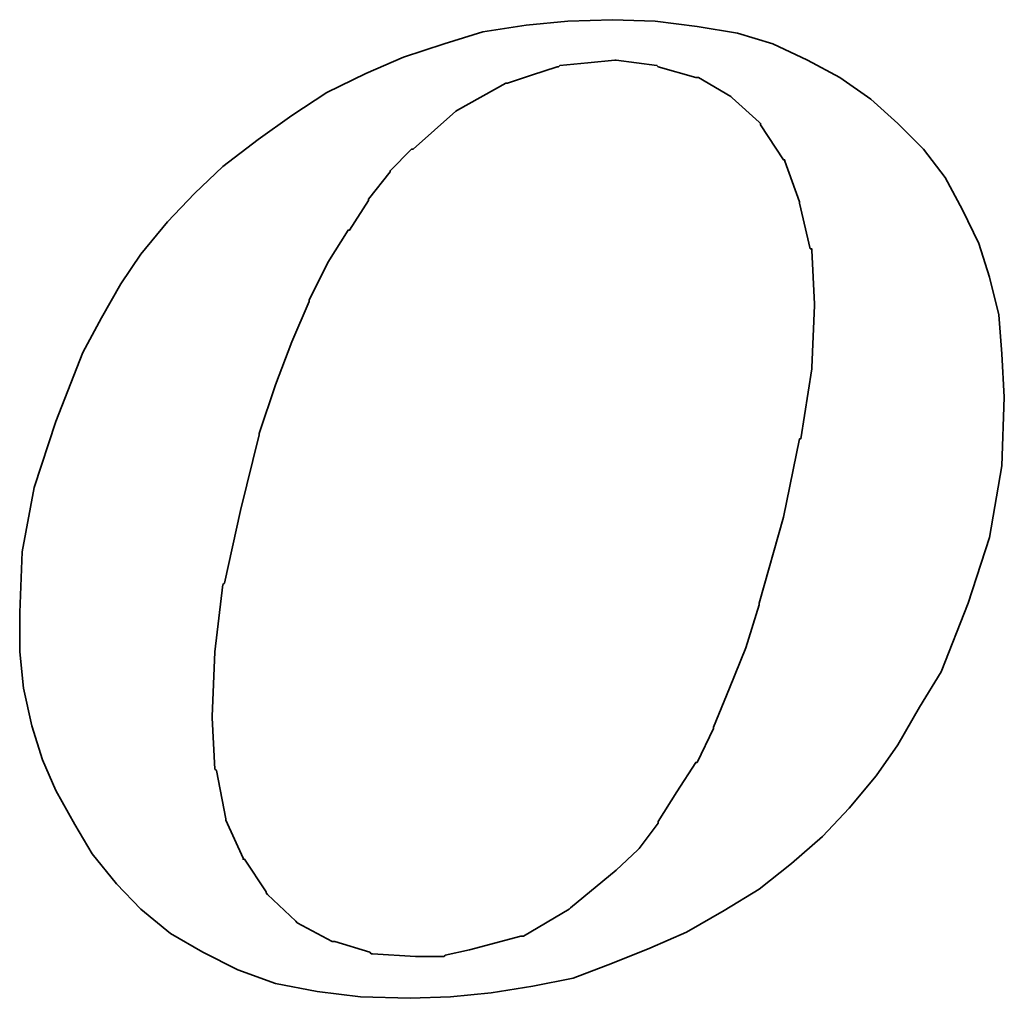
# Model space of a CAD drawing. Extents: x -176 to 363, y 100 to 494.
# Tile 41 of 48: x 278.24 to 281.35, y 173.89 to 176.98. Entities that reach past the tile are written whole.
import ezdxf

# ---------------------------------------------------------------- set-up
doc = ezdxf.new("R2010")
doc.units = 0
doc.header["$LTSCALE"] = 3
doc.header["$MEASUREMENT"] = 0
doc.layers.add('DIM', color=4, linetype='CONTINUOUS')
doc.layers.add('layer 1', color=7, linetype='CONTINUOUS')

# ---------------------------------------------------------------- blocks, each defined once
blk = doc.blocks.new('TBI MOTION logo(完整正式版)')
at = {"layer": 'layer 1', "color": 22, "lineweight": 35}
for points, knots in [([(35.79625, -6.98375), (35.79625, -6.98375), (36.23125, -7.43875), (36.23125, -7.43875), (36.23125, -7.43875), (36.23125, -7.43875), (36.75625, -7.87125), (36.75625, -7.87125), (36.75625, -7.87125), (36.75625, -7.87125), (37.33125, -8.20375), (37.33125, -8.20375), (37.33125, -8.20375), (37.33125, -8.20375), (37.95625, -8.51875), (37.95625, -8.51875), (37.95625, -8.51875), (37.95625, -8.51875), (38.62625, -8.75875), (38.62625, -8.75875), (38.62625, -8.75875), (38.62625, -8.75875), (39.37125, -8.90375), (39.37125, -8.90375), (39.37125, -8.90375), (39.37125, -8.90375), (40.14125, -8.99875), (40.14125, -8.99875), (40.14125, -8.99875), (40.14125, -8.99875), (41.02625, -9.02375), (41.02625, -9.02375), (41.02625, -9.02375), (41.02625, -9.02375), (41.74625, -8.99875), (41.74625, -8.99875), (41.74625, -8.99875), (41.74625, -8.99875), (42.46625, -8.92375), (42.46625, -8.92375), (42.46625, -8.92375), (42.46625, -8.92375), (43.21125, -8.80625), (43.21125, -8.80625), (43.21125, -8.80625), (43.21125, -8.80625), (43.93125, -8.66375), (43.93125, -8.66375), (43.93125, -8.66375), (43.93125, -8.66375), (44.62625, -8.39875), (44.62625, -8.39875), (44.62625, -8.39875), (44.62625, -8.39875), (45.29625, -8.13375), (45.29625, -8.13375), (45.29625, -8.13375), (45.29625, -8.13375), (45.94625, -7.84375), (45.94625, -7.84375), (45.94625, -7.84375), (45.94625, -7.84375), (46.61625, -7.46375), (46.61625, -7.46375), (46.61625, -7.46375), (46.61625, -7.46375), (47.24125, -7.07875), (47.24125, -7.07875), (47.24125, -7.07875), (47.24125, -7.07875), (47.81625, -6.62375), (47.81625, -6.62375), (47.81625, -6.62375), (47.81625, -6.62375), (48.36875, -6.14375), (48.36875, -6.14375), (48.36875, -6.14375), (48.36875, -6.14375), (48.84625, -5.64125), (48.84625, -5.64125), (48.84625, -5.64125), (48.84625, -5.64125), (49.32625, -5.06375), (49.32625, -5.06375), (49.32625, -5.06375), (49.32625, -5.06375), (49.71125, -4.51374), (49.71125, -4.51374), (49.71125, -4.51374), (49.71125, -4.51374), (50.09625, -3.83874), (50.09625, -3.83874), (50.09625, -3.83874), (50.09625, -3.83874), (50.48125, -3.21374), (50.48125, -3.21374), (50.48125, -3.21374), (50.48125, -3.21374), (50.96125, -1.99125), (50.96125, -1.99125), (50.96125, -1.99125), (50.96125, -1.99125), (51.34375, -0.81875), (51.34375, -0.81875), (51.34375, -0.81875), (51.34375, -0.81875), (51.56125, 0.45624), (51.56125, 0.45624), (51.56125, 0.45624), (51.56125, 0.45624), (51.60625, 1.67624), (51.60625, 1.67624), (51.60625, 1.67624), (51.60625, 1.67624), (51.56125, 2.44625), (51.56125, 2.44625), (51.56125, 2.44625), (51.56125, 2.44625), (51.51125, 3.14125), (51.51125, 3.14125), (51.51125, 3.14125), (51.51125, 3.14125), (51.34375, 3.81125), (51.34375, 3.81125), (51.34375, 3.81125), (51.34375, 3.81125), (51.15125, 4.41125), (51.15125, 4.41125), (51.15125, 4.41125), (51.15125, 4.41125), (50.86125, 5.01125), (50.86125, 5.01125), (50.86125, 5.01125), (50.86125, 5.01125), (50.55125, 5.58875), (50.55125, 5.58875), (50.55125, 5.58875), (50.55125, 5.58875), (50.16625, 6.09125), (50.16625, 6.09125), (50.16625, 6.09125), (50.16625, 6.09125), (49.71125, 6.54875), (49.71125, 6.54875), (49.71125, 6.54875), (49.71125, 6.54875), (49.23125, 6.98125), (49.23125, 6.98125), (49.23125, 6.98125), (49.23125, 6.98125), (48.67875, 7.36625), (48.67875, 7.36625), (48.67875, 7.36625), (48.67875, 7.36625), (48.10375, 7.67625), (48.10375, 7.67625), (48.10375, 7.67625), (48.10375, 7.67625), (47.48125, 7.96375), (47.48125, 7.96375), (47.48125, 7.96375), (47.48125, 7.96375), (46.85625, 8.15625), (46.85625, 8.15625), (46.85625, 8.15625), (46.85625, 8.15625), (46.13625, 8.27624), (46.13625, 8.27624), (46.13625, 8.27624), (46.13625, 8.27624), (45.39125, 8.37125), (45.39125, 8.37125), (45.39125, 8.37125), (45.39125, 8.37125), (44.62625, 8.39624), (44.62625, 8.39624), (44.62625, 8.39624), (44.62625, 8.39624), (43.83625, 8.37125), (43.83625, 8.37125), (43.83625, 8.37125), (43.83625, 8.37125), (43.09125, 8.30125), (43.09125, 8.30125), (43.09125, 8.30125), (43.09125, 8.30125), (42.32125, 8.18125), (42.32125, 8.18125), (42.32125, 8.18125), (42.32125, 8.18125), (41.62875, 7.96375), (41.62875, 7.96375), (41.62875, 7.96375), (41.62875, 7.96375), (40.90625, 7.72625), (40.90625, 7.72625), (40.90625, 7.72625), (40.90625, 7.72625), (40.23624, 7.43625), (40.23624, 7.43625), (40.23624, 7.43625), (40.23624, 7.43625), (39.54124, 7.10125), (39.54124, 7.10125), (39.54124, 7.10125), (39.54124, 7.10125), (38.91625, 6.69125), (38.91625, 6.69125), (38.91625, 6.69125), (38.91625, 6.69125), (38.31625, 6.26125), (38.31625, 6.26125), (38.31625, 6.26125), (38.31625, 6.26125), (37.69125, 5.78125), (37.69125, 5.78125), (37.69125, 5.78125), (37.69125, 5.78125), (37.18625, 5.30125), (37.18625, 5.30125), (37.18625, 5.30125), (37.18625, 5.30125), (36.70625, 4.79624), (36.70625, 4.79624), (36.70625, 4.79624), (36.70625, 4.79624), (36.23125, 4.22125), (36.23125, 4.22125), (36.23125, 4.22125), (36.23125, 4.22125), (35.87124, 3.69375), (35.87124, 3.69375), (35.87124, 3.69375), (35.87124, 3.69375), (35.53125, 3.09125), (35.53125, 3.09125), (35.53125, 3.09125), (35.53125, 3.09125), (35.19875, 2.47125), (35.19875, 2.47125), (35.19875, 2.47125), (35.19875, 2.47125), (34.71625, 1.24625), (34.71625, 1.24625), (34.71625, 1.24625), (34.71625, 1.24625), (34.33125, 0.06874), (34.33125, 0.06874), (34.33125, 0.06874), (34.33125, 0.06874), (34.11625, -1.07875), (34.11625, -1.07875), (34.11625, -1.07875), (34.11625, -1.07875), (34.07125, -2.15875), (34.07125, -2.15875), (34.07125, -2.15875), (34.07125, -2.15875), (34.07125, -2.85375), (34.07125, -2.85375), (34.07125, -2.85375), (34.07125, -2.85375), (34.14125, -3.50375), (34.14125, -3.50375), (34.14125, -3.50375), (34.14125, -3.50375), (34.28625, -4.17375), (34.28625, -4.17375), (34.28625, -4.17375), (34.28625, -4.17375), (34.47625, -4.77624), (34.47625, -4.77624), (34.47625, -4.77624), (34.47625, -4.77624), (34.71625, -5.32625), (34.71625, -5.32625), (34.71625, -5.32625), (34.71625, -5.32625), (35.05375, -5.92875), (35.05375, -5.92875), (35.05375, -5.92875), (35.05375, -5.92875), (35.36375, -6.45375), (35.36375, -6.45375), (35.36375, -6.45375), (35.36375, -6.45375), (35.79625, -6.98375), (35.79625, -6.98375)], [0, 0, 0, 0, 0.01388889, 0.01388889, 0.01388889, 0.01388889, 0.02777778, 0.02777778, 0.02777778, 0.02777778, 0.04166667, 0.04166667, 0.04166667, 0.04166667, 0.05555556, 0.05555556, 0.05555556, 0.05555556, 0.06944444, 0.06944444, 0.06944444, 0.06944444, 0.08333333, 0.08333333, 0.08333333, 0.08333333, 0.09722222, 0.09722222, 0.09722222, 0.09722222, 0.11111111, 0.11111111, 0.11111111, 0.11111111, 0.125, 0.125, 0.125, 0.125, 0.13888889, 0.13888889, 0.13888889, 0.13888889, 0.15277778, 0.15277778, 0.15277778, 0.15277778, 0.16666667, 0.16666667, 0.16666667, 0.16666667, 0.18055556, 0.18055556, 0.18055556, 0.18055556, 0.19444444, 0.19444444, 0.19444444, 0.19444444, 0.20833333, 0.20833333, 0.20833333, 0.20833333, 0.22222222, 0.22222222, 0.22222222, 0.22222222, 0.23611111, 0.23611111, 0.23611111, 0.23611111, 0.25, 0.25, 0.25, 0.25, 0.26388889, 0.26388889, 0.26388889, 0.26388889, 0.27777778, 0.27777778, 0.27777778, 0.27777778, 0.29166667, 0.29166667, 0.29166667, 0.29166667, 0.30555556, 0.30555556, 0.30555556, 0.30555556, 0.31944444, 0.31944444, 0.31944444, 0.31944444, 0.33333333, 0.33333333, 0.33333333, 0.33333333, 0.34722222, 0.34722222, 0.34722222, 0.34722222, 0.36111111, 0.36111111, 0.36111111, 0.36111111, 0.375, 0.375, 0.375, 0.375, 0.38888889, 0.38888889, 0.38888889, 0.38888889, 0.40277778, 0.40277778, 0.40277778, 0.40277778, 0.41666667, 0.41666667, 0.41666667, 0.41666667, 0.43055556, 0.43055556, 0.43055556, 0.43055556, 0.44444444, 0.44444444, 0.44444444, 0.44444444, 0.45833333, 0.45833333, 0.45833333, 0.45833333, 0.47222222, 0.47222222, 0.47222222, 0.47222222, 0.48611111, 0.48611111, 0.48611111, 0.48611111, 0.5, 0.5, 0.5, 0.5, 0.51388889, 0.51388889, 0.51388889, 0.51388889, 0.52777778, 0.52777778, 0.52777778, 0.52777778, 0.54166667, 0.54166667, 0.54166667, 0.54166667, 0.55555556, 0.55555556, 0.55555556, 0.55555556, 0.56944444, 0.56944444, 0.56944444, 0.56944444, 0.58333333, 0.58333333, 0.58333333, 0.58333333, 0.59722222, 0.59722222, 0.59722222, 0.59722222, 0.61111111, 0.61111111, 0.61111111, 0.61111111, 0.625, 0.625, 0.625, 0.625, 0.63888889, 0.63888889, 0.63888889, 0.63888889, 0.65277778, 0.65277778, 0.65277778, 0.65277778, 0.66666667, 0.66666667, 0.66666667, 0.66666667, 0.68055556, 0.68055556, 0.68055556, 0.68055556, 0.69444444, 0.69444444, 0.69444444, 0.69444444, 0.70833333, 0.70833333, 0.70833333, 0.70833333, 0.72222222, 0.72222222, 0.72222222, 0.72222222, 0.73611111, 0.73611111, 0.73611111, 0.73611111, 0.75, 0.75, 0.75, 0.75, 0.76388889, 0.76388889, 0.76388889, 0.76388889, 0.77777778, 0.77777778, 0.77777778, 0.77777778, 0.79166667, 0.79166667, 0.79166667, 0.79166667, 0.80555556, 0.80555556, 0.80555556, 0.80555556, 0.81944444, 0.81944444, 0.81944444, 0.81944444, 0.83333333, 0.83333333, 0.83333333, 0.83333333, 0.84722222, 0.84722222, 0.84722222, 0.84722222, 0.86111111, 0.86111111, 0.86111111, 0.86111111, 0.875, 0.875, 0.875, 0.875, 0.88888889, 0.88888889, 0.88888889, 0.88888889, 0.90277778, 0.90277778, 0.90277778, 0.90277778, 0.91666667, 0.91666667, 0.91666667, 0.91666667, 0.93055556, 0.93055556, 0.93055556, 0.93055556, 0.94444444, 0.94444444, 0.94444444, 0.94444444, 0.95833333, 0.95833333, 0.95833333, 0.95833333, 0.97222222, 0.97222222, 0.97222222, 0.97222222, 0.98611111, 0.98611111, 0.98611111, 0.98611111, 1, 1, 1, 1]), ([(38.33875, 1.03124), (38.33875, 1.03124), (38.62625, 1.89625), (38.62625, 1.89625), (38.62625, 1.89625), (38.62625, 1.89625), (38.91625, 2.66375), (38.91625, 2.66375), (38.91625, 2.66375), (38.91625, 2.66375), (39.22625, 3.38125), (39.22625, 3.38125), (39.22625, 3.38125), (39.22625, 3.38125), (39.22625, 3.40624), (39.22625, 3.40624), (39.22625, 3.40624), (39.22625, 3.40624), (39.56124, 4.07624), (39.56124, 4.07624), (39.56124, 4.07624), (39.56124, 4.07624), (39.92125, 4.65125), (39.92125, 4.65125), (39.92125, 4.65125), (39.92125, 4.65125), (39.94625, 4.65125), (39.94625, 4.65125), (39.94625, 4.65125), (39.94625, 4.65125), (40.28125, 5.17875), (40.28125, 5.17875), (40.28125, 5.17875), (40.28125, 5.17875), (40.28125, 5.20375), (40.28125, 5.20375), (40.28125, 5.20375), (40.28125, 5.20375), (40.66875, 5.68625), (40.66875, 5.68625), (40.66875, 5.68625), (40.66875, 5.68625), (40.66875, 5.70625), (40.66875, 5.70625), (40.66875, 5.70625), (40.66875, 5.70625), (41.05124, 6.09125), (41.05124, 6.09125), (41.05124, 6.09125), (41.05124, 6.09125), (41.07625, 6.09125), (41.07625, 6.09125), (41.07625, 6.09125), (41.07625, 6.09125), (41.84125, 6.76625), (41.84125, 6.76625), (41.84125, 6.76625), (41.84125, 6.76625), (41.86625, 6.78625), (41.86625, 6.78625), (41.86625, 6.78625), (41.86625, 6.78625), (42.73125, 7.26624), (42.73125, 7.26624), (42.73125, 7.26624), (42.73125, 7.26624), (42.75625, 7.26624), (42.75625, 7.26624), (42.75625, 7.26624), (42.75625, 7.26624), (43.18625, 7.41125), (43.18625, 7.41125), (43.18625, 7.41125), (43.18625, 7.41125), (43.64125, 7.55625), (43.64125, 7.55625), (43.64125, 7.55625), (43.64125, 7.55625), (43.66625, 7.55625), (43.66625, 7.55625), (43.66625, 7.55625), (43.66625, 7.55625), (43.69125, 7.58124), (43.69125, 7.58124), (43.69125, 7.58124), (43.69125, 7.58124), (44.19125, 7.62625), (44.19125, 7.62625), (44.19125, 7.62625), (44.19125, 7.62625), (44.67125, 7.67625), (44.67125, 7.67625), (44.67125, 7.67625), (44.67125, 7.67625), (44.69625, 7.67625), (44.69625, 7.67625), (44.69625, 7.67625), (44.69625, 7.67625), (45.41875, 7.58124), (45.41875, 7.58124), (45.41875, 7.58124), (45.41875, 7.58124), (45.44125, 7.55625), (45.44125, 7.55625), (45.44125, 7.55625), (45.44125, 7.55625), (46.11125, 7.36625), (46.11125, 7.36625), (46.11125, 7.36625), (46.11125, 7.36625), (46.13625, 7.36625), (46.13625, 7.36625), (46.13625, 7.36625), (46.13625, 7.36625), (46.15875, 7.36625), (46.15875, 7.36625), (46.15875, 7.36625), (46.15875, 7.36625), (46.73625, 7.02624), (46.73625, 7.02624), (46.73625, 7.02624), (46.73625, 7.02624), (46.76125, 7.00624), (46.76125, 7.00624), (46.76125, 7.00624), (46.76125, 7.00624), (47.24125, 6.57124), (47.24125, 6.57124), (47.24125, 6.57124), (47.24125, 6.57124), (47.26625, 6.54875), (47.26625, 6.54875), (47.26625, 6.54875), (47.26625, 6.54875), (47.26625, 6.52375), (47.26625, 6.52375), (47.26625, 6.52375), (47.26625, 6.52375), (47.67375, 5.89875), (47.67375, 5.89875), (47.67375, 5.89875), (47.67375, 5.89875), (47.69625, 5.89875), (47.69625, 5.89875), (47.69625, 5.89875), (47.69625, 5.89875), (47.69625, 5.87625), (47.69625, 5.87625), (47.69625, 5.87625), (47.69625, 5.87625), (47.96125, 5.15625), (47.96125, 5.15625), (47.96125, 5.15625), (47.96125, 5.15625), (47.96125, 5.13125), (47.96125, 5.13125), (47.96125, 5.13125), (47.96125, 5.13125), (48.15125, 4.31875), (48.15125, 4.31875), (48.15125, 4.31875), (48.15125, 4.31875), (48.17625, 4.31875), (48.17625, 4.31875), (48.17625, 4.31875), (48.17625, 4.31875), (48.17625, 4.29125), (48.17625, 4.29125), (48.17625, 4.29125), (48.17625, 4.29125), (48.22625, 3.33125), (48.22625, 3.33125), (48.22625, 3.33125), (48.22625, 3.33125), (48.22625, 3.30875), (48.22625, 3.30875), (48.22625, 3.30875), (48.22625, 3.30875), (48.17625, 2.20624), (48.17625, 2.20624), (48.17625, 2.20624), (48.17625, 2.20624), (48.17625, 2.18124), (48.17625, 2.18124), (48.17625, 2.18124), (48.17625, 2.18124), (47.98375, 0.93624), (47.98375, 0.93624), (47.98375, 0.93624), (47.98375, 0.93624), (47.96125, 0.93624), (47.96125, 0.93624), (47.96125, 0.93624), (47.96125, 0.93624), (47.67375, -0.45874), (47.67375, -0.45874), (47.67375, -0.45874), (47.67375, -0.45874), (47.24125, -1.99125), (47.24125, -1.99125), (47.24125, -1.99125), (47.24125, -1.99125), (47.24125, -2.01874), (47.24125, -2.01874), (47.24125, -2.01874), (47.24125, -2.01874), (47.00125, -2.78375), (47.00125, -2.78375), (47.00125, -2.78375), (47.00125, -2.78375), (46.71125, -3.50375), (46.71125, -3.50375), (46.71125, -3.50375), (46.71125, -3.50375), (46.42625, -4.19875), (46.42625, -4.19875), (46.42625, -4.19875), (46.42625, -4.19875), (46.42625, -4.22375), (46.42625, -4.22375), (46.42625, -4.22375), (46.42625, -4.22375), (46.13625, -4.82374), (46.13625, -4.82374), (46.13625, -4.82374), (46.13625, -4.82374), (46.11125, -4.82374), (46.11125, -4.82374), (46.11125, -4.82374), (46.11125, -4.82374), (45.77625, -5.35125), (45.77625, -5.35125), (45.77625, -5.35125), (45.77625, -5.35125), (45.44125, -5.87875), (45.44125, -5.87875), (45.44125, -5.87875), (45.44125, -5.87875), (45.44125, -5.90375), (45.44125, -5.90375), (45.44125, -5.90375), (45.44125, -5.90375), (45.10625, -6.35875), (45.10625, -6.35875), (45.10625, -6.35875), (45.10625, -6.35875), (45.08125, -6.38375), (45.08125, -6.38375), (45.08125, -6.38375), (45.08125, -6.38375), (44.69625, -6.74375), (44.69625, -6.74375), (44.69625, -6.74375), (44.69625, -6.74375), (43.88375, -7.41625), (43.88375, -7.41625), (43.88375, -7.41625), (43.88375, -7.41625), (43.85625, -7.43875), (43.85625, -7.43875), (43.85625, -7.43875), (43.85625, -7.43875), (43.04125, -7.91875), (43.04125, -7.91875), (43.04125, -7.91875), (43.04125, -7.91875), (43.01625, -7.91875), (43.01625, -7.91875), (43.01625, -7.91875), (43.01625, -7.91875), (42.99625, -7.91875), (42.99625, -7.91875), (42.99625, -7.91875), (42.99625, -7.91875), (42.08125, -8.15875), (42.08125, -8.15875), (42.08125, -8.15875), (42.08125, -8.15875), (41.65125, -8.25625), (41.65125, -8.25625), (41.65125, -8.25625), (41.65125, -8.25625), (41.62875, -8.27875), (41.62875, -8.27875), (41.62875, -8.27875), (41.62875, -8.27875), (41.60125, -8.27875), (41.60125, -8.27875), (41.60125, -8.27875), (41.60125, -8.27875), (41.12125, -8.27875), (41.12125, -8.27875), (41.12125, -8.27875), (41.12125, -8.27875), (40.35624, -8.23125), (40.35624, -8.23125), (40.35624, -8.23125), (40.35624, -8.23125), (40.33125, -8.23125), (40.33125, -8.23125), (40.33125, -8.23125), (40.33125, -8.23125), (40.30625, -8.20375), (40.30625, -8.20375), (40.30625, -8.20375), (40.30625, -8.20375), (39.68375, -8.01375), (39.68375, -8.01375), (39.68375, -8.01375), (39.68375, -8.01375), (39.66124, -8.01375), (39.66124, -8.01375), (39.66124, -8.01375), (39.66124, -8.01375), (39.63625, -8.01375), (39.63625, -8.01375), (39.63625, -8.01375), (39.63625, -8.01375), (39.01125, -7.67875), (39.01125, -7.67875), (39.01125, -7.67875), (39.01125, -7.67875), (38.98875, -7.65375), (38.98875, -7.65375), (38.98875, -7.65375), (38.98875, -7.65375), (38.48625, -7.17375), (38.48625, -7.17375), (38.48625, -7.17375), (38.48625, -7.17375), (38.45875, -7.14875), (38.45875, -7.14875), (38.45875, -7.14875), (38.45875, -7.14875), (38.45875, -7.12875), (38.45875, -7.12875), (38.45875, -7.12875), (38.45875, -7.12875), (38.07625, -6.54875), (38.07625, -6.54875), (38.07625, -6.54875), (38.07625, -6.54875), (38.05125, -6.54875), (38.05125, -6.54875), (38.05125, -6.54875), (38.05125, -6.54875), (38.05125, -6.52875), (38.05125, -6.52875), (38.05125, -6.52875), (38.05125, -6.52875), (37.74125, -5.85375), (37.74125, -5.85375), (37.74125, -5.85375), (37.74125, -5.85375), (37.74125, -5.82875), (37.74125, -5.82875), (37.74125, -5.82875), (37.74125, -5.82875), (37.57375, -4.96875), (37.57375, -4.96875), (37.57375, -4.96875), (37.57375, -4.96875), (37.54625, -4.94375), (37.54625, -4.94375), (37.54625, -4.94375), (37.54625, -4.94375), (37.50125, -4.03375), (37.50125, -4.03375), (37.50125, -4.03375), (37.50125, -4.03375), (37.50125, -4.00875), (37.50125, -4.00875), (37.50125, -4.00875), (37.50125, -4.00875), (37.54625, -2.85375), (37.54625, -2.85375), (37.54625, -2.85375), (37.54625, -2.85375), (37.69125, -1.65875), (37.69125, -1.65875), (37.69125, -1.65875), (37.69125, -1.65875), (37.71624, -1.63375), (37.71624, -1.63375), (37.71624, -1.63375), (37.71624, -1.63375), (38.00375, -0.33875), (38.00375, -0.33875), (38.00375, -0.33875), (38.00375, -0.33875), (38.33875, 1.00624), (38.33875, 1.00624), (38.33875, 1.00624), (38.33875, 1.00624), (38.33875, 1.03124), (38.33875, 1.03124)], [0, 0, 0, 0, 0.01010101, 0.01010101, 0.01010101, 0.01010101, 0.02020202, 0.02020202, 0.02020202, 0.02020202, 0.03030303, 0.03030303, 0.03030303, 0.03030303, 0.04040404, 0.04040404, 0.04040404, 0.04040404, 0.05050505, 0.05050505, 0.05050505, 0.05050505, 0.06060606, 0.06060606, 0.06060606, 0.06060606, 0.07070707, 0.07070707, 0.07070707, 0.07070707, 0.08080808, 0.08080808, 0.08080808, 0.08080808, 0.09090909, 0.09090909, 0.09090909, 0.09090909, 0.1010101, 0.1010101, 0.1010101, 0.1010101, 0.11111111, 0.11111111, 0.11111111, 0.11111111, 0.12121212, 0.12121212, 0.12121212, 0.12121212, 0.13131313, 0.13131313, 0.13131313, 0.13131313, 0.14141414, 0.14141414, 0.14141414, 0.14141414, 0.15151515, 0.15151515, 0.15151515, 0.15151515, 0.16161616, 0.16161616, 0.16161616, 0.16161616, 0.17171717, 0.17171717, 0.17171717, 0.17171717, 0.18181818, 0.18181818, 0.18181818, 0.18181818, 0.19191919, 0.19191919, 0.19191919, 0.19191919, 0.2020202, 0.2020202, 0.2020202, 0.2020202, 0.21212121, 0.21212121, 0.21212121, 0.21212121, 0.22222222, 0.22222222, 0.22222222, 0.22222222, 0.23232323, 0.23232323, 0.23232323, 0.23232323, 0.24242424, 0.24242424, 0.24242424, 0.24242424, 0.25252525, 0.25252525, 0.25252525, 0.25252525, 0.26262626, 0.26262626, 0.26262626, 0.26262626, 0.27272727, 0.27272727, 0.27272727, 0.27272727, 0.28282828, 0.28282828, 0.28282828, 0.28282828, 0.29292929, 0.29292929, 0.29292929, 0.29292929, 0.3030303, 0.3030303, 0.3030303, 0.3030303, 0.31313131, 0.31313131, 0.31313131, 0.31313131, 0.32323232, 0.32323232, 0.32323232, 0.32323232, 0.33333333, 0.33333333, 0.33333333, 0.33333333, 0.34343434, 0.34343434, 0.34343434, 0.34343434, 0.35353535, 0.35353535, 0.35353535, 0.35353535, 0.36363636, 0.36363636, 0.36363636, 0.36363636, 0.37373737, 0.37373737, 0.37373737, 0.37373737, 0.38383838, 0.38383838, 0.38383838, 0.38383838, 0.39393939, 0.39393939, 0.39393939, 0.39393939, 0.4040404, 0.4040404, 0.4040404, 0.4040404, 0.41414141, 0.41414141, 0.41414141, 0.41414141, 0.42424242, 0.42424242, 0.42424242, 0.42424242, 0.43434343, 0.43434343, 0.43434343, 0.43434343, 0.44444444, 0.44444444, 0.44444444, 0.44444444, 0.45454545, 0.45454545, 0.45454545, 0.45454545, 0.46464646, 0.46464646, 0.46464646, 0.46464646, 0.47474747, 0.47474747, 0.47474747, 0.47474747, 0.48484848, 0.48484848, 0.48484848, 0.48484848, 0.49494949, 0.49494949, 0.49494949, 0.49494949, 0.50505051, 0.50505051, 0.50505051, 0.50505051, 0.51515152, 0.51515152, 0.51515152, 0.51515152, 0.52525253, 0.52525253, 0.52525253, 0.52525253, 0.53535354, 0.53535354, 0.53535354, 0.53535354, 0.54545455, 0.54545455, 0.54545455, 0.54545455, 0.55555556, 0.55555556, 0.55555556, 0.55555556, 0.56565657, 0.56565657, 0.56565657, 0.56565657, 0.57575758, 0.57575758, 0.57575758, 0.57575758, 0.58585859, 0.58585859, 0.58585859, 0.58585859, 0.5959596, 0.5959596, 0.5959596, 0.5959596, 0.60606061, 0.60606061, 0.60606061, 0.60606061, 0.61616162, 0.61616162, 0.61616162, 0.61616162, 0.62626263, 0.62626263, 0.62626263, 0.62626263, 0.63636364, 0.63636364, 0.63636364, 0.63636364, 0.64646465, 0.64646465, 0.64646465, 0.64646465, 0.65656566, 0.65656566, 0.65656566, 0.65656566, 0.66666667, 0.66666667, 0.66666667, 0.66666667, 0.67676768, 0.67676768, 0.67676768, 0.67676768, 0.68686869, 0.68686869, 0.68686869, 0.68686869, 0.6969697, 0.6969697, 0.6969697, 0.6969697, 0.70707071, 0.70707071, 0.70707071, 0.70707071, 0.71717172, 0.71717172, 0.71717172, 0.71717172, 0.72727273, 0.72727273, 0.72727273, 0.72727273, 0.73737374, 0.73737374, 0.73737374, 0.73737374, 0.74747475, 0.74747475, 0.74747475, 0.74747475, 0.75757576, 0.75757576, 0.75757576, 0.75757576, 0.76767677, 0.76767677, 0.76767677, 0.76767677, 0.77777778, 0.77777778, 0.77777778, 0.77777778, 0.78787879, 0.78787879, 0.78787879, 0.78787879, 0.7979798, 0.7979798, 0.7979798, 0.7979798, 0.80808081, 0.80808081, 0.80808081, 0.80808081, 0.81818182, 0.81818182, 0.81818182, 0.81818182, 0.82828283, 0.82828283, 0.82828283, 0.82828283, 0.83838384, 0.83838384, 0.83838384, 0.83838384, 0.84848485, 0.84848485, 0.84848485, 0.84848485, 0.85858586, 0.85858586, 0.85858586, 0.85858586, 0.86868687, 0.86868687, 0.86868687, 0.86868687, 0.87878788, 0.87878788, 0.87878788, 0.87878788, 0.88888889, 0.88888889, 0.88888889, 0.88888889, 0.8989899, 0.8989899, 0.8989899, 0.8989899, 0.90909091, 0.90909091, 0.90909091, 0.90909091, 0.91919192, 0.91919192, 0.91919192, 0.91919192, 0.92929293, 0.92929293, 0.92929293, 0.92929293, 0.93939394, 0.93939394, 0.93939394, 0.93939394, 0.94949495, 0.94949495, 0.94949495, 0.94949495, 0.95959596, 0.95959596, 0.95959596, 0.95959596, 0.96969697, 0.96969697, 0.96969697, 0.96969697, 0.97979798, 0.97979798, 0.97979798, 0.97979798, 0.98989899, 0.98989899, 0.98989899, 0.98989899, 1, 1, 1, 1])]:
    blk.add_open_spline(points, degree=3, knots=knots, dxfattribs=at)

msp = doc.modelspace()

# ---------------------------------------------------------------- block references
at = {"layer": 'DIM', "color": 7, "xscale": 0.1773674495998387, "yscale": 0.1773674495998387, "zscale": 0.1773674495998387}
msp.add_blockref('TBI MOTION logo(完整正式版)', (272.2004, 175.4902), dxfattribs=at)

doc.saveas('drawing.dxf')
